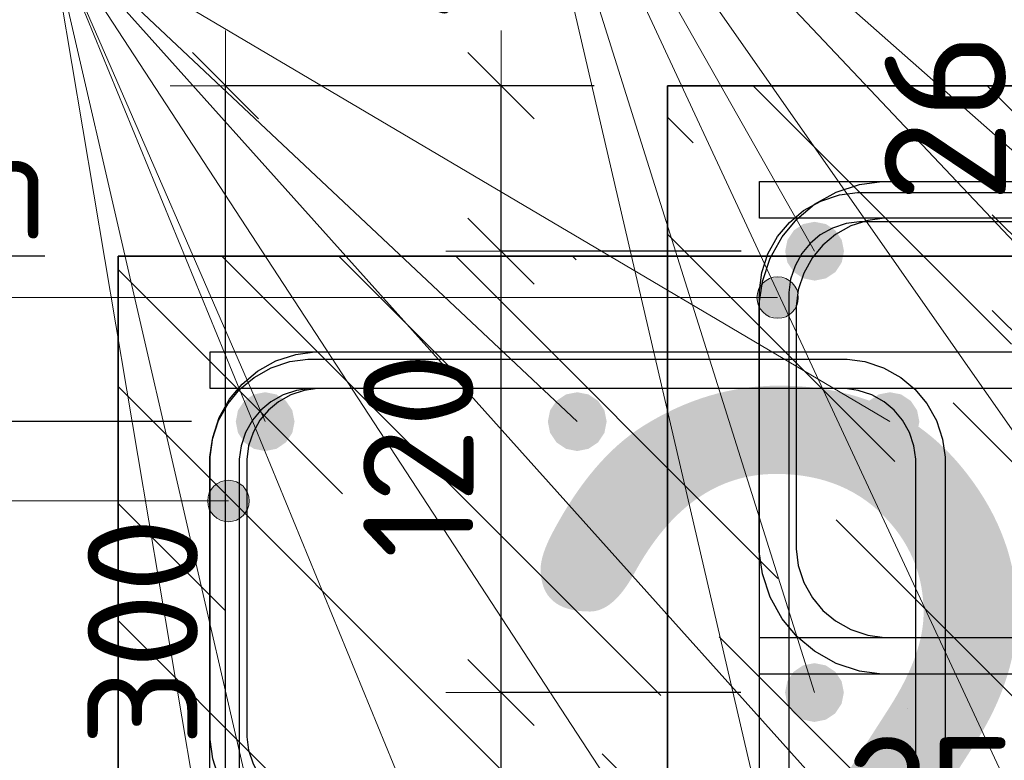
# Model space of a CAD drawing. Header units: metres. Extents: x -38 to 98, y -15 to 21.
# Tile 95 of 147: x 72.099 to 72.367, y 6.495 to 6.696. Entities that reach past the tile are written whole.
import ezdxf

# ---------------------------------------------------------------- set-up
doc = ezdxf.new("R2010")
doc.units = ezdxf.units.M
doc.header["$PDMODE"] = 65
for name, color, linetype, lineweight in [('XR$3$Арм. стержнями верхней зоны', 180, 'Continuous', 35), ('XR$3$Арм. стержнями нижней зоны', 180, 'Continuous', 35), ('XR$3$Арм.стержн. Арматура края', 96, 'Continuous', 35), ('XR$3$Арм.стержн. Хомут', 240, 'Continuous', 35), ('XR$3$Арм.стержн.горизонт. 1', 180, 'Continuous', 35), ('XR$3$Размерная линия (1)', 7, 'Continuous', 13), ('XR$3$Размерная линия_ общее', 7, 'Continuous', 13), ('XR$4$Текст_ примечание', 7, 'Continuous', 13), ('XR$5$Арм. стержнями верхней зоны', 180, 'Continuous', 35), ('XR$5$Арм.стержн. Арматура края', 96, 'Continuous', 35), ('XR$5$Арм.стержн. Хомут', 240, 'Continuous', 35), ('XR$5$Арм.стержн.горизонт. 1', 180, 'Continuous', 35), ('XR$5$Размерная линия (1)', 7, 'Continuous', 13), ('XR$5$Размерная линия_ общее', 7, 'Continuous', 13)]:
    doc.layers.add(name, color=color, linetype=linetype, lineweight=lineweight)
doc.styles.add('ISOCPEUR', font='txt')
doc.dimstyles.new('DIMSTYLE_10', dxfattribs={"dimtxt": 0.03, "dimasz": 0.03, "dimexe": 0, "dimexo": 0, "dimgap": 0.015, "dimtad": 2, "dimdec": 0, "dimlfac": 1000, "dimrnd": 1, "dimzin": 12, "dimdsep": 46, "dimtxsty": 'ISOCPEUR', "dimblk1": 'ALL_ML_STRICH', "dimblk2": 'ALL_ML_STRICH', "dimsah": 1, "dimcen": 0, "dimclrd": 7, "dimclre": 256, "dimclrt": 7, "dimadec": 0, "dimazin": 0, "dimtfac": 1, "dimtdec": 0, "dimtix": 1, "dimtmove": 2, "dimatfit": 3, "dimfxl": 0, "dimtzin": 0, "dimlwd": 0, "dimlwe": -3, "dimarcsym": 0})
doc.dimstyles.new('DIMSTYLE_11', dxfattribs={"dimtxt": 0.033, "dimasz": 0.0375, "dimexe": 0, "dimexo": 0, "dimgap": 0.0165, "dimtad": 2, "dimdec": 0, "dimlfac": 1000, "dimrnd": 1, "dimzin": 12, "dimdsep": 46, "dimtxsty": 'ISOCPEUR', "dimblk1": 'ALL_ML_STRICH', "dimblk2": 'ALL_ML_STRICH', "dimsah": 1, "dimcen": 0, "dimclrd": 7, "dimclre": 256, "dimclrt": 7, "dimadec": 0, "dimazin": 0, "dimtfac": 1, "dimtdec": 0, "dimtix": 1, "dimtmove": 2, "dimatfit": 3, "dimfxl": 0, "dimtvp": 1.2, "dimtzin": 0, "dimlwd": 0, "dimlwe": -3, "dimarcsym": 0})
doc.dimstyles.new('DIMSTYLE_12', dxfattribs={"dimtxt": 0.03, "dimasz": 0.03, "dimexe": 0, "dimexo": 0, "dimgap": 0.015, "dimtad": 2, "dimdec": 0, "dimlfac": 1000, "dimrnd": 1, "dimzin": 12, "dimdsep": 46, "dimtxsty": 'ISOCPEUR', "dimblk1": 'ALL_ML_STRICH', "dimblk2": 'ALL_ML_STRICH', "dimsah": 1, "dimcen": 0, "dimclrd": 7, "dimclre": 256, "dimclrt": 7, "dimadec": 0, "dimazin": 0, "dimtfac": 1, "dimtdec": 0, "dimtix": 1, "dimtmove": 2, "dimatfit": 3, "dimfxl": 0, "dimtzin": 0, "dimlwd": 0, "dimlwe": -3, "dimarcsym": 0})
doc.dimstyles.new('DIMSTYLE_14', dxfattribs={"dimtxt": 0.03, "dimasz": 0.03, "dimexe": 0, "dimexo": 0, "dimgap": 0.015, "dimtad": 2, "dimdec": 0, "dimlfac": 1000, "dimrnd": 1, "dimzin": 12, "dimdsep": 46, "dimtxsty": 'ISOCPEUR', "dimblk1": 'ALL_ML_STRICH', "dimblk2": 'ALL_ML_STRICH', "dimsah": 1, "dimcen": 0, "dimclrd": 7, "dimclre": 256, "dimclrt": 7, "dimadec": 0, "dimazin": 0, "dimtfac": 1, "dimtdec": 0, "dimtix": 1, "dimtmove": 2, "dimatfit": 3, "dimfxl": 0, "dimtvp": 1.2, "dimtzin": 0, "dimlwd": 0, "dimlwe": -3, "dimarcsym": 0})
doc.dimstyles.new('DIMSTYLE_9', dxfattribs={"dimtxt": 0.033, "dimasz": 0.0375, "dimexe": 0, "dimexo": 0, "dimgap": 0.0165, "dimtad": 2, "dimdec": 0, "dimlfac": 1000, "dimrnd": 1, "dimzin": 12, "dimdsep": 46, "dimtxsty": 'ISOCPEUR', "dimblk1": 'ALL_ML_STRICH', "dimblk2": 'ALL_ML_STRICH', "dimsah": 1, "dimcen": 0, "dimclrd": 7, "dimclre": 256, "dimclrt": 7, "dimadec": 0, "dimazin": 0, "dimtfac": 1, "dimtdec": 0, "dimtix": 1, "dimtmove": 2, "dimatfit": 3, "dimfxl": 0, "dimtvp": 1.2, "dimtzin": 0, "dimlwd": 0, "dimlwe": -3, "dimarcsym": 0})
pattern_1 = [(135, (0, 0), (-0.031819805, -0.031819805), [0.4, -0.05, 0, -0.05]), (135, (-0.01591, -0.01591), (-0.031819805, -0.031819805), [0.8, -0.1, 0.1, -0.1])]

# ---------------------------------------------------------------- blocks, each defined once
blk = doc.blocks.new('ALL_ML_STRICH')
at = {"color": 0, "linetype": 'ByBlock', "lineweight": -2}
for p, q in [((0, -0.5), (0, 0.5)), ((-0.3, -0.3), (0.3, 0.3)), ((-1, 0), (0.5, 0))]:
    blk.add_line(p, q, dxfattribs=at)
blk = doc.blocks.new('*D68')
at = {"layer": 'DEFPOINTS', "color": 7, "linetype": 'Continuous', "lineweight": 13, "transparency": 33554687}
for p in [(72.27526, 6.46063), (72.27526, 6.42564), (72.30026, 6.42064)]:
    blk.add_point(p, dxfattribs=at)
at = {"layer": 'XR$3$Размерная линия_ общее', "color": 253, "linetype": 'Continuous', "lineweight": -2, "true_color": 0xa0a0a0, "transparency": 33554687}
for p, q in [((72.27526, 6.44564), (72.27526, 6.46063)), ((72.30026, 6.44064), (72.30026, 6.46063))]:
    blk.add_line(p, q, dxfattribs=at)
at = {"layer": 'XR$3$Размерная линия_ общее', "color": 7, "linetype": 'Continuous', "lineweight": -2, "transparency": 33554687}
blk.add_line((72.27526, 6.46063), (72.30026, 6.46063), dxfattribs=at)
at = {"layer": 'XR$3$Размерная линия_ общее', "color": 7, "linetype": 'Continuous', "lineweight": 13, "transparency": 33554687, "xscale": 0.0375, "yscale": 0.0375, "zscale": 0.0375, "rotation": 180}
blk.add_blockref('ALL_ML_STRICH', (72.27526, 6.46063), dxfattribs=at)
at = {"layer": 'XR$3$Размерная линия_ общее', "color": 7, "linetype": 'Continuous', "lineweight": 13, "transparency": 33554687, "xscale": 0.0375, "yscale": 0.0375, "zscale": 0.0375}
blk.add_blockref('ALL_ML_STRICH', (72.30026, 6.46063), dxfattribs=at)
at = {"layer": 'XR$3$Размерная линия_ общее', "color": 7, "linetype": 'Continuous', "lineweight": 13, "transparency": 33554687, "insert": (72.34699, 6.48463), "char_height": 0.033, "width": 0.066, "attachment_point": 5, "style": 'ISOCPEUR'}
blk.add_mtext('\\A1;{25}', dxfattribs=at)
at = {"layer": 'XR$3$Размерная линия_ общее', "color": 7, "linetype": 'Continuous', "lineweight": 13, "transparency": 33554687, "insert": (72.32004, 6.46042), "char_height": 0.027, "width": 0.00135, "attachment_point": 1, "line_spacing_factor": 0.60241, "style": 'ISOCPEUR'}
blk.add_mtext('з.с.', dxfattribs=at)
blk = doc.blocks.new('*D69')
at = {"layer": 'DEFPOINTS', "color": 7, "linetype": 'Continuous', "lineweight": 13, "transparency": 33554687}
for p in [(72.2753, 6.67826), (72.15496, 6.37826), (72.27526, 6.37826)]:
    blk.add_point(p, dxfattribs=at)
at = {"layer": 'XR$3$Размерная линия (1)', "color": 9, "linetype": 'Continuous', "lineweight": -2, "true_color": 0xc7c7c7, "transparency": 33554687}
for p, q in [((72.2553, 6.67826), (72.15496, 6.67826)), ((72.25526, 6.37826), (72.15496, 6.37826))]:
    blk.add_line(p, q, dxfattribs=at)
at = {"layer": 'XR$3$Размерная линия (1)', "color": 7, "linetype": 'Continuous', "lineweight": -2, "transparency": 33554687}
blk.add_line((72.15496, 6.37826), (72.15496, 6.67826), dxfattribs=at)
at = {"layer": 'XR$3$Размерная линия (1)', "color": 7, "linetype": 'Continuous', "lineweight": 13, "transparency": 33554687, "xscale": 0.03, "yscale": 0.03, "zscale": 0.03}
for p, rotation in [((72.15496, 6.67826), 90), ((72.15496, 6.37826), 270)]:
    blk.add_blockref('ALL_ML_STRICH', p, dxfattribs=dict(at, rotation=rotation))
at = {"layer": 'XR$3$Размерная линия (1)', "color": 7, "linetype": 'Continuous', "lineweight": 13, "transparency": 33554687, "insert": (72.13246, 6.52976), "char_height": 0.03, "width": 0.09, "attachment_point": 5, "rotation": 90, "style": 'ISOCPEUR'}
blk.add_mtext('\\A1;{300}', dxfattribs=at)
blk = doc.blocks.new('*D145')
at = {"layer": 'DEFPOINTS', "color": 7, "linetype": 'Continuous', "lineweight": 13, "transparency": 33554687}
for p in [(72.31523, 6.51326), (72.22996, 6.41826), (72.31523, 6.41826)]:
    blk.add_point(p, dxfattribs=at)
at = {"layer": 'XR$3$Размерная линия (1)', "color": 9, "linetype": 'Continuous', "lineweight": -2, "true_color": 0xc7c7c7, "transparency": 33554687}
for p, q in [((72.29523, 6.51326), (72.22996, 6.51326)), ((72.29523, 6.41826), (72.22996, 6.41826))]:
    blk.add_line(p, q, dxfattribs=at)
at = {"layer": 'XR$3$Размерная линия (1)', "color": 7, "linetype": 'Continuous', "lineweight": -2, "transparency": 33554687}
blk.add_line((72.22996, 6.41826), (72.22996, 6.51326), dxfattribs=at)
at = {"layer": 'XR$3$Размерная линия (1)', "color": 7, "linetype": 'Continuous', "lineweight": 13, "transparency": 33554687, "xscale": 0.03, "yscale": 0.03, "zscale": 0.03}
for p, rotation in [((72.22996, 6.51326), 90), ((72.22996, 6.41826), 270)]:
    blk.add_blockref('ALL_ML_STRICH', p, dxfattribs=dict(at, rotation=rotation))
at = {"layer": 'XR$3$Размерная линия (1)', "color": 7, "linetype": 'Continuous', "lineweight": 13, "transparency": 33554687, "insert": (72.20746, 6.46726), "char_height": 0.03, "width": 0.06, "attachment_point": 5, "rotation": 90, "style": 'ISOCPEUR'}
blk.add_mtext('\\A1;{95}', dxfattribs=at)
blk = doc.blocks.new('*D146')
at = {"layer": 'DEFPOINTS', "color": 7, "linetype": 'Continuous', "lineweight": 13, "transparency": 33554687}
for p in [(72.31526, 6.63326), (72.22996, 6.51326), (72.31523, 6.51326)]:
    blk.add_point(p, dxfattribs=at)
at = {"layer": 'XR$3$Размерная линия (1)', "color": 9, "linetype": 'Continuous', "lineweight": -2, "true_color": 0xc7c7c7, "transparency": 33554687}
for p, q in [((72.29526, 6.63326), (72.22996, 6.63326)), ((72.29523, 6.51326), (72.22996, 6.51326))]:
    blk.add_line(p, q, dxfattribs=at)
at = {"layer": 'XR$3$Размерная линия (1)', "color": 7, "linetype": 'Continuous', "lineweight": -2, "transparency": 33554687}
blk.add_line((72.22996, 6.51326), (72.22996, 6.63326), dxfattribs=at)
at = {"layer": 'XR$3$Размерная линия (1)', "color": 7, "linetype": 'Continuous', "lineweight": 13, "transparency": 33554687, "xscale": 0.03, "yscale": 0.03, "zscale": 0.03}
for p, rotation in [((72.22996, 6.63326), 90), ((72.22996, 6.51326), 270)]:
    blk.add_blockref('ALL_ML_STRICH', p, dxfattribs=dict(at, rotation=rotation))
at = {"layer": 'XR$3$Размерная линия (1)', "color": 7, "linetype": 'Continuous', "lineweight": 13, "transparency": 33554687, "insert": (72.20746, 6.57776), "char_height": 0.03, "width": 0.09, "attachment_point": 5, "rotation": 90, "style": 'ISOCPEUR'}
blk.add_mtext('\\A1;{120}', dxfattribs=at)
blk = doc.blocks.new('*D147')
at = {"layer": 'DEFPOINTS', "color": 7, "linetype": 'Continuous', "lineweight": 13, "transparency": 33554687}
for p in [(72.27526, 6.67826), (72.22996, 6.63326), (72.31526, 6.63326)]:
    blk.add_point(p, dxfattribs=at)
at = {"layer": 'XR$3$Размерная линия (1)', "color": 9, "linetype": 'Continuous', "lineweight": -2, "true_color": 0xc7c7c7, "transparency": 33554687}
for p, q in [((72.25526, 6.67826), (72.22996, 6.67826)), ((72.29526, 6.63326), (72.22996, 6.63326))]:
    blk.add_line(p, q, dxfattribs=at)
at = {"layer": 'XR$3$Размерная линия (1)', "color": 7, "linetype": 'Continuous', "lineweight": -2, "transparency": 33554687}
blk.add_line((72.22996, 6.63326), (72.22996, 6.67826), dxfattribs=at)
at = {"layer": 'XR$3$Размерная линия (1)', "color": 7, "linetype": 'Continuous', "lineweight": 13, "transparency": 33554687, "xscale": 0.03, "yscale": 0.03, "zscale": 0.03}
for p, rotation in [((72.22996, 6.67826), 90), ((72.22996, 6.63326), 270)]:
    blk.add_blockref('ALL_ML_STRICH', p, dxfattribs=dict(at, rotation=rotation))
at = {"layer": 'XR$3$Размерная линия (1)', "color": 7, "linetype": 'Continuous', "lineweight": 13, "transparency": 33554687, "insert": (72.20704, 6.71794), "char_height": 0.03, "width": 0.06, "attachment_point": 5, "rotation": 90, "style": 'ISOCPEUR'}
blk.add_mtext('\\A1;{45}', dxfattribs=at)
blk = doc.blocks.new('*D780')
at = {"layer": 'DEFPOINTS', "color": 7, "linetype": 'Continuous', "lineweight": 13, "transparency": 33554687}
for p in [(72.1258, 6.63192), (72.00546, 6.33192), (72.12577, 6.33192)]:
    blk.add_point(p, dxfattribs=at)
at = {"layer": 'XR$5$Размерная линия (1)', "color": 9, "linetype": 'Continuous', "lineweight": -2, "true_color": 0xc7c7c7, "transparency": 33554687}
for p, q in [((72.1058, 6.63192), (72.00546, 6.63192)), ((72.10577, 6.33192), (72.00546, 6.33192))]:
    blk.add_line(p, q, dxfattribs=at)
at = {"layer": 'XR$5$Размерная линия (1)', "color": 7, "linetype": 'Continuous', "lineweight": -2, "transparency": 33554687}
blk.add_line((72.00546, 6.33192), (72.00546, 6.63192), dxfattribs=at)
at = {"layer": 'XR$5$Размерная линия (1)', "color": 7, "linetype": 'Continuous', "lineweight": 13, "transparency": 33554687, "xscale": 0.03, "yscale": 0.03, "zscale": 0.03}
for p, rotation in [((72.00546, 6.63192), 90), ((72.00546, 6.33192), 270)]:
    blk.add_blockref('ALL_ML_STRICH', p, dxfattribs=dict(at, rotation=rotation))
at = {"layer": 'XR$5$Размерная линия (1)', "color": 7, "linetype": 'Continuous', "lineweight": 13, "transparency": 33554687, "insert": (71.98296, 6.48342), "char_height": 0.03, "width": 0.09, "attachment_point": 5, "rotation": 90, "style": 'ISOCPEUR'}
blk.add_mtext('\\A1;{300}', dxfattribs=at)
blk = doc.blocks.new('*D886')
at = {"layer": 'DEFPOINTS', "color": 7, "linetype": 'Continuous', "lineweight": 13, "transparency": 33554687}
for p in [(72.16577, 6.58692), (72.08046, 6.46692), (72.16573, 6.46692)]:
    blk.add_point(p, dxfattribs=at)
at = {"layer": 'XR$5$Размерная линия (1)', "color": 9, "linetype": 'Continuous', "lineweight": -2, "true_color": 0xc7c7c7, "transparency": 33554687}
for p, q in [((72.14577, 6.58692), (72.08046, 6.58692)), ((72.14573, 6.46692), (72.08046, 6.46692))]:
    blk.add_line(p, q, dxfattribs=at)
at = {"layer": 'XR$5$Размерная линия (1)', "color": 7, "linetype": 'Continuous', "lineweight": -2, "transparency": 33554687}
blk.add_line((72.08046, 6.46692), (72.08046, 6.58692), dxfattribs=at)
at = {"layer": 'XR$5$Размерная линия (1)', "color": 7, "linetype": 'Continuous', "lineweight": 13, "transparency": 33554687, "xscale": 0.03, "yscale": 0.03, "zscale": 0.03}
for p, rotation in [((72.08046, 6.58692), 90), ((72.08046, 6.46692), 270)]:
    blk.add_blockref('ALL_ML_STRICH', p, dxfattribs=dict(at, rotation=rotation))
at = {"layer": 'XR$5$Размерная линия (1)', "color": 7, "linetype": 'Continuous', "lineweight": 13, "transparency": 33554687, "insert": (72.05796, 6.53142), "char_height": 0.03, "width": 0.09, "attachment_point": 5, "rotation": 90, "style": 'ISOCPEUR'}
blk.add_mtext('\\A1;{120}', dxfattribs=at)
blk = doc.blocks.new('*D887')
at = {"layer": 'DEFPOINTS', "color": 7, "linetype": 'Continuous', "lineweight": 13, "transparency": 33554687}
for p in [(72.12577, 6.63192), (72.08046, 6.58692), (72.16577, 6.58692)]:
    blk.add_point(p, dxfattribs=at)
at = {"layer": 'XR$5$Размерная линия (1)', "color": 9, "linetype": 'Continuous', "lineweight": -2, "true_color": 0xc7c7c7, "transparency": 33554687}
for p, q in [((72.10577, 6.63192), (72.08046, 6.63192)), ((72.14577, 6.58692), (72.08046, 6.58692))]:
    blk.add_line(p, q, dxfattribs=at)
at = {"layer": 'XR$5$Размерная линия (1)', "color": 7, "linetype": 'Continuous', "lineweight": -2, "transparency": 33554687}
blk.add_line((72.08046, 6.58692), (72.08046, 6.63192), dxfattribs=at)
at = {"layer": 'XR$5$Размерная линия (1)', "color": 7, "linetype": 'Continuous', "lineweight": 13, "transparency": 33554687, "xscale": 0.03, "yscale": 0.03, "zscale": 0.03}
for p, rotation in [((72.08046, 6.63192), 90), ((72.08046, 6.58692), 270)]:
    blk.add_blockref('ALL_ML_STRICH', p, dxfattribs=dict(at, rotation=rotation))
at = {"layer": 'XR$5$Размерная линия (1)', "color": 7, "linetype": 'Continuous', "lineweight": 13, "transparency": 33554687, "insert": (72.05806, 6.67421), "char_height": 0.03, "width": 0.06, "attachment_point": 5, "rotation": 90, "style": 'ISOCPEUR'}
blk.add_mtext('\\A1;{45}', dxfattribs=at)
blk = doc.blocks.new('*D899')
at = {"layer": 'DEFPOINTS', "color": 7, "linetype": 'Continuous', "lineweight": 13, "transparency": 33554687}
for p in [(72.33484, 6.63192), (72.33484, 6.60592), (72.37482, 6.60592)]:
    blk.add_point(p, dxfattribs=at)
at = {"layer": 'XR$5$Размерная линия_ общее', "color": 253, "linetype": 'Continuous', "lineweight": -2, "true_color": 0xa0a0a0, "transparency": 33554687}
for p, q in [((72.35484, 6.63192), (72.37482, 6.63192)), ((72.35484, 6.60592), (72.37482, 6.60592))]:
    blk.add_line(p, q, dxfattribs=at)
at = {"layer": 'XR$5$Размерная линия_ общее', "color": 7, "linetype": 'Continuous', "lineweight": -2, "transparency": 33554687}
blk.add_line((72.37482, 6.60592), (72.37482, 6.63192), dxfattribs=at)
at = {"layer": 'XR$5$Размерная линия_ общее', "color": 7, "linetype": 'Continuous', "lineweight": 13, "transparency": 33554687, "xscale": 0.0375, "yscale": 0.0375, "zscale": 0.0375}
for p, rotation in [((72.37482, 6.63192), 90), ((72.37482, 6.60592), 270)]:
    blk.add_blockref('ALL_ML_STRICH', p, dxfattribs=dict(at, rotation=rotation))
at = {"layer": 'XR$5$Размерная линия_ общее', "color": 7, "linetype": 'Continuous', "lineweight": 13, "transparency": 33554687, "insert": (72.37436, 6.64929), "char_height": 0.027, "width": 0.00135, "attachment_point": 1, "rotation": 90, "line_spacing_factor": 0.60241, "style": 'ISOCPEUR'}
blk.add_mtext('з.с.', dxfattribs=at)
at = {"layer": 'XR$5$Размерная линия_ общее', "color": 7, "linetype": 'Continuous', "lineweight": 13, "transparency": 33554687, "insert": (72.35082, 6.66965), "char_height": 0.033, "width": 0.066, "attachment_point": 5, "rotation": 90, "style": 'ISOCPEUR'}
blk.add_mtext('\\A1;{26}', dxfattribs=at)

msp = doc.modelspace()

# ---------------------------------------------------------------- hatches: boundary and pattern name
at = {"linetype": 'Continuous', "lineweight": 25, "transparency": 33554687}
h = msp.add_hatch(dxfattribs=at)
h.set_pattern_fill('__________540', scale=0.015, style=0, pattern_type=2)
h.set_pattern_definition(pattern_1)
h.paths.add_polyline_path([(72.52526, 6.67826), (72.27526, 6.67826), (72.27526, 6.37826), (72.52526, 6.37826)], flags=0)
h = msp.add_hatch(dxfattribs=at)
h.set_pattern_fill('__________540', scale=0.015, style=0, pattern_type=2)
h.set_pattern_definition(pattern_1)
h.paths.add_polyline_path([(72.37577, 6.43192), (72.12578, 6.43192), (72.12578, 6.63192), (72.12577, 6.63192), (72.12577, 6.33192), (72.37577, 6.33192)], flags=0)
at = {"linetype": 'Continuous', "lineweight": 13, "transparency": 33554687}
h = msp.add_hatch(dxfattribs=at)
h.set_pattern_fill('__________540', scale=0.015, style=0, pattern_type=2)
h.set_pattern_definition(pattern_1)
h.paths.add_polyline_path([(72.12578, 6.63192), (72.12578, 6.43192), (72.57861, 6.43192), (72.57861, 6.63192)], flags=0)
at = {"layer": 'XR$3$Арм.стержн. Арматура края', "linetype": 'Continuous', "lineweight": 13, "transparency": 33554687}
for points in [[(72.30037, 6.62347), (72.30239, 6.61582), (72.30239, 6.62549)], [(72.30239, 6.62549), (72.30521, 6.61503), (72.30521, 6.62628)], [(72.30239, 6.62549), (72.30239, 6.61582), (72.30521, 6.61503)], [(72.30521, 6.62628), (72.30521, 6.61503), (72.30802, 6.61582)], [(72.30521, 6.62628), (72.30802, 6.61582), (72.30802, 6.62549)], [(72.30802, 6.62549), (72.30802, 6.61582), (72.31004, 6.61784)], [(72.30802, 6.62549), (72.31004, 6.61784), (72.31004, 6.62347)], [(72.30037, 6.61784), (72.30037, 6.62347), (72.29958, 6.62065)], [(72.30037, 6.62347), (72.30037, 6.61784), (72.30239, 6.61582)], [(72.31004, 6.62347), (72.31004, 6.61784), (72.31083, 6.62065)]]:
    msp.add_hatch(color=7, dxfattribs=at).paths.add_polyline_path(points)
at = {"layer": 'XR$3$Арм.стержн.горизонт. 1', "linetype": 'Continuous', "lineweight": 50, "transparency": 33554687}
for points in [[(72.32326, 6.63326), (72.32265, 6.63632), (72.32092, 6.63892), (72.31833, 6.64065), (72.31526, 6.64126), (72.3122, 6.64065), (72.30961, 6.63892), (72.30787, 6.63632), (72.30726, 6.63326), (72.30787, 6.6302), (72.30961, 6.6276), (72.3122, 6.62587), (72.31526, 6.62526), (72.31833, 6.62587), (72.32092, 6.6276), (72.32265, 6.6302)], [(72.32323, 6.51326), (72.32262, 6.51632), (72.32088, 6.51892), (72.31829, 6.52065), (72.31523, 6.52126), (72.31216, 6.52065), (72.30957, 6.51892), (72.30783, 6.51632), (72.30723, 6.51326), (72.30783, 6.5102), (72.30957, 6.5076), (72.31216, 6.50587), (72.31523, 6.50526), (72.31829, 6.50587), (72.32088, 6.5076), (72.32262, 6.5102)]]:
    msp.add_hatch(color=7, dxfattribs=at).paths.add_polyline_path(points)
at = {"layer": 'XR$5$Арм.стержн. Арматура края', "linetype": 'Continuous', "lineweight": 13, "transparency": 33554687}
for points in [[(72.15093, 6.56816), (72.15295, 6.56051), (72.15295, 6.57019)], [(72.15295, 6.57019), (72.15577, 6.55972), (72.15577, 6.57097)], [(72.15295, 6.57019), (72.15295, 6.56051), (72.15577, 6.55972)], [(72.15577, 6.57097), (72.15577, 6.55972), (72.15858, 6.56051)], [(72.15577, 6.57097), (72.15858, 6.56051), (72.15858, 6.57019)], [(72.15858, 6.57019), (72.15858, 6.56051), (72.1606, 6.56254)], [(72.15858, 6.57019), (72.1606, 6.56254), (72.1606, 6.56816)], [(72.15093, 6.56254), (72.15093, 6.56816), (72.15014, 6.56535)], [(72.15093, 6.56816), (72.15093, 6.56254), (72.15295, 6.56051)], [(72.1606, 6.56816), (72.1606, 6.56254), (72.16139, 6.56535)]]:
    msp.add_hatch(color=7, dxfattribs=at).paths.add_polyline_path(points)
at = {"layer": 'XR$5$Арм.стержн.горизонт. 1', "linetype": 'Continuous', "lineweight": 50, "transparency": 33554687}
for points in [[(72.17377, 6.58692), (72.17316, 6.58999), (72.17142, 6.59258), (72.16883, 6.59432), (72.16577, 6.59492), (72.1627, 6.59432), (72.16011, 6.59258), (72.15838, 6.58999), (72.15777, 6.58692), (72.15838, 6.58386), (72.16011, 6.58127), (72.1627, 6.57953), (72.16577, 6.57892), (72.16883, 6.57953), (72.17142, 6.58127), (72.17316, 6.58386)], [(72.25869, 6.58692), (72.25808, 6.58999), (72.25635, 6.59258), (72.25375, 6.59432), (72.25069, 6.59492), (72.24763, 6.59432), (72.24503, 6.59258), (72.2433, 6.58999), (72.24269, 6.58692), (72.2433, 6.58386), (72.24503, 6.58127), (72.24763, 6.57953), (72.25069, 6.57892), (72.25375, 6.57953), (72.25635, 6.58127), (72.25808, 6.58386)], [(72.34377, 6.58692), (72.34316, 6.58999), (72.34142, 6.59258), (72.33883, 6.59432), (72.33577, 6.59492), (72.33271, 6.59432), (72.33011, 6.59258), (72.32838, 6.58999), (72.32777, 6.58692), (72.32838, 6.58386), (72.33011, 6.58127), (72.33271, 6.57953), (72.33577, 6.57892), (72.33883, 6.57953), (72.34142, 6.58127), (72.34316, 6.58386)]]:
    msp.add_hatch(color=7, dxfattribs=at).paths.add_polyline_path(points)

# ---------------------------------------------------------------- linework, layer by layer
at = {"color": 7, "linetype": 'Continuous', "lineweight": 35, "transparency": 33554687}
for p, q in [((72.27526, 6.67826), (72.27526, 6.37826)), ((72.52526, 6.67826), (72.27526, 6.67826)), ((72.12577, 6.63192), (72.12577, 6.33192)), ((72.12578, 6.63192), (72.12577, 6.63192)), ((72.57861, 6.63192), (72.12578, 6.63192))]:
    msp.add_line(p, q, dxfattribs=at)
at = {"layer": 'XR$3$Арм. стержнями верхней зоны', "color": 4, "linetype": 'Continuous', "lineweight": 25, "transparency": 33554687}
msp.add_lwpolyline([(72.30026, 6.65226), (72.66223, 6.65226), (72.66223, 6.64226), (72.30026, 6.64226), (72.30026, 6.65226)], dxfattribs=at)
at = {"layer": 'XR$3$Арм. стержнями нижней зоны', "color": 4, "linetype": 'Continuous', "lineweight": 25, "transparency": 33554687}
msp.add_lwpolyline([(72.30026, 6.52826), (72.66223, 6.52826), (72.66223, 6.51826), (72.30026, 6.51826), (72.30026, 6.52826)], dxfattribs=at)
at = {"layer": 'XR$3$Арм.стержн. Арматура края', "color": 7, "linetype": 'Continuous', "lineweight": 13, "transparency": 33554687}
for p, q in [((72.30521, 6.62628), (72.30521, 6.62628)), ((71.85659, 6.62065), (72.16359, 6.62065)), ((72.16359, 6.62065), (72.30521, 6.62065)), ((72.29958, 6.62065), (72.29958, 6.62065)), ((72.31083, 6.62065), (72.31083, 6.62065)), ((72.30521, 6.61503), (72.30521, 6.61503))]:
    msp.add_line(p, q, dxfattribs=at)
at = {"layer": 'XR$3$Арм.стержн. Арматура края', "color": 4, "linetype": 'Continuous', "lineweight": 25, "transparency": 33554687}
for points in [[(72.66223, 6.51826), (72.33355, 6.51826), (72.32745, 6.51911), (72.3211, 6.5212), (72.31526, 6.52448), (72.31044, 6.5285), (72.30642, 6.53331), (72.30315, 6.53916), (72.30106, 6.54551), (72.30021, 6.55161), (72.30021, 6.61891), (72.30106, 6.62501), (72.30315, 6.63136), (72.30642, 6.63721), (72.31044, 6.64202), (72.31526, 6.64604), (72.3211, 6.64932), (72.32745, 6.65141), (72.33355, 6.65226), (72.66223, 6.65226)], [(72.66223, 6.64226), (72.33425, 6.64226), (72.32973, 6.64163), (72.32515, 6.64012), (72.32095, 6.63777), (72.31754, 6.63492), (72.31469, 6.63151), (72.31234, 6.62732), (72.31084, 6.62274), (72.31021, 6.61822), (72.31021, 6.5523), (72.31084, 6.54778), (72.31234, 6.5432), (72.31469, 6.53901), (72.31754, 6.5356), (72.32095, 6.53275), (72.32515, 6.5304), (72.32973, 6.52889), (72.33425, 6.52826), (72.66223, 6.52826)]]:
    msp.add_lwpolyline(points, dxfattribs=at)
at = {"layer": 'XR$3$Арм.стержн. Арматура края', "color": 7, "linetype": 'Continuous', "lineweight": 13, "transparency": 33554687}
msp.add_circle((72.30521, 6.62065), 0.00563, dxfattribs=at)
at = {"layer": 'XR$3$Арм.стержн. Хомут', "color": 40, "linetype": 'Continuous', "lineweight": 25, "transparency": 33554687}
for points in [[(72.30023, 6.42994), (72.30023, 6.62258), (72.30091, 6.62746), (72.30258, 6.63254), (72.3052, 6.63722), (72.30842, 6.64107), (72.31227, 6.64429), (72.31694, 6.64691), (72.32202, 6.64858), (72.3269, 6.64926), (72.47359, 6.64926)], [(72.30023, 6.42994), (72.30023, 6.62258), (72.30091, 6.62746), (72.30258, 6.63254), (72.3052, 6.63722), (72.30842, 6.64107), (72.31227, 6.64429), (72.31694, 6.64691), (72.32202, 6.64858), (72.3269, 6.64926), (72.47359, 6.64926)], [(72.47303, 6.64126), (72.32746, 6.64126), (72.32384, 6.64076), (72.32018, 6.63955), (72.31682, 6.63767), (72.3141, 6.63539), (72.31182, 6.63266), (72.30994, 6.62931), (72.30873, 6.62564), (72.30823, 6.62203), (72.30823, 6.43049)], [(72.47303, 6.64126), (72.32746, 6.64126), (72.32384, 6.64076), (72.32018, 6.63955), (72.31682, 6.63767), (72.3141, 6.63539), (72.31182, 6.63266), (72.30994, 6.62931), (72.30873, 6.62564), (72.30823, 6.62203), (72.30823, 6.43049)]]:
    msp.add_lwpolyline(points, dxfattribs=at)
at = {"layer": 'XR$3$Арм.стержн.горизонт. 1', "color": 7, "linetype": 'Continuous', "lineweight": 13, "transparency": 33554687}
for q in [(72.4853, 6.41826), (72.40023, 6.41826), (72.4853, 6.51326), (72.31523, 6.41826), (72.31523, 6.51326), (72.31526, 6.63326), (72.40019, 6.63326)]:
    msp.add_line((72.23031, 6.78305), q, dxfattribs=at)
at = {"layer": 'XR$5$Арм. стержнями верхней зоны', "color": 4, "linetype": 'Continuous', "lineweight": 25, "transparency": 33554687}
msp.add_lwpolyline([(72.15077, 6.60592), (72.58361, 6.60592), (72.58361, 6.59592), (72.15077, 6.59592), (72.15077, 6.60592)], dxfattribs=at)
at = {"layer": 'XR$5$Арм.стержн. Арматура края', "color": 7, "linetype": 'Continuous', "lineweight": 13, "transparency": 33554687}
for p, q in [((72.15577, 6.57097), (72.15577, 6.57097)), ((71.97267, 6.56535), (72.15577, 6.56535)), ((72.15014, 6.56535), (72.15014, 6.56535)), ((72.16139, 6.56535), (72.16139, 6.56535)), ((72.15577, 6.55972), (72.15577, 6.55972))]:
    msp.add_line(p, q, dxfattribs=at)
at = {"layer": 'XR$5$Арм.стержн. Арматура края', "color": 4, "linetype": 'Continuous', "lineweight": 25, "transparency": 33554687}
for points in [[(72.58361, 6.47192), (72.17933, 6.47192), (72.17412, 6.47265), (72.16868, 6.47444), (72.16367, 6.47725), (72.15954, 6.4807), (72.15609, 6.48482), (72.15329, 6.48983), (72.15149, 6.49527), (72.15077, 6.50049), (72.15077, 6.57736), (72.15149, 6.58258), (72.15329, 6.58801), (72.15609, 6.59302), (72.15954, 6.59715), (72.16367, 6.6006), (72.16868, 6.60341), (72.17412, 6.6052), (72.17933, 6.60592), (72.58361, 6.60592)], [(72.58361, 6.59592), (72.18002, 6.59592), (72.17639, 6.59542), (72.17272, 6.59421), (72.16936, 6.59233), (72.16664, 6.59005), (72.16436, 6.58733), (72.16248, 6.58397), (72.16127, 6.5803), (72.16077, 6.57667), (72.16077, 6.50118), (72.16127, 6.49755), (72.16248, 6.49388), (72.16436, 6.49052), (72.16664, 6.4878), (72.16936, 6.48552), (72.17272, 6.48364), (72.17639, 6.48243), (72.18002, 6.48192), (72.58361, 6.48192)]]:
    msp.add_lwpolyline(points, dxfattribs=at)
at = {"layer": 'XR$5$Арм.стержн. Арматура края', "color": 7, "linetype": 'Continuous', "lineweight": 13, "transparency": 33554687}
msp.add_circle((72.15577, 6.56535), 0.00563, dxfattribs=at)
at = {"layer": 'XR$5$Арм.стержн. Хомут', "color": 40, "linetype": 'Continuous', "lineweight": 25, "transparency": 33554687}
for points in [[(72.15073, 6.37978), (72.15073, 6.57725), (72.15141, 6.58213), (72.15308, 6.58721), (72.1557, 6.59188), (72.15892, 6.59573), (72.16277, 6.59895), (72.16744, 6.60157), (72.17253, 6.60325), (72.17741, 6.60392), (72.32409, 6.60392), (72.32897, 6.60325), (72.33405, 6.60157), (72.33873, 6.59895), (72.34258, 6.59573), (72.34579, 6.59188), (72.34841, 6.58721), (72.35009, 6.58213), (72.35077, 6.57725), (72.35077, 6.3836)], [(72.15073, 6.37978), (72.15073, 6.57725), (72.15141, 6.58213), (72.15308, 6.58721), (72.1557, 6.59188), (72.15892, 6.59573), (72.16277, 6.59895), (72.16744, 6.60157), (72.17253, 6.60325), (72.17741, 6.60392), (72.32409, 6.60392), (72.32897, 6.60325), (72.33405, 6.60157), (72.33873, 6.59895), (72.34258, 6.59573), (72.34579, 6.59188), (72.34841, 6.58721), (72.35009, 6.58213), (72.35077, 6.57725), (72.35077, 6.3836)], [(72.34277, 6.38416), (72.34277, 6.57669), (72.34226, 6.58031), (72.34106, 6.58397), (72.33918, 6.58733), (72.3369, 6.59006), (72.33417, 6.59234), (72.33081, 6.59421), (72.32715, 6.59542), (72.32354, 6.59592), (72.17796, 6.59592), (72.17434, 6.59542), (72.17068, 6.59421), (72.16733, 6.59234), (72.1646, 6.59006), (72.16232, 6.58733), (72.16044, 6.58397), (72.15923, 6.58031), (72.15873, 6.57669), (72.15873, 6.38033)], [(72.34277, 6.38416), (72.34277, 6.57669), (72.34226, 6.58031), (72.34106, 6.58397), (72.33918, 6.58733), (72.3369, 6.59006), (72.33417, 6.59234), (72.33081, 6.59421), (72.32715, 6.59542), (72.32354, 6.59592), (72.17796, 6.59592), (72.17434, 6.59542), (72.17068, 6.59421), (72.16733, 6.59234), (72.1646, 6.59006), (72.16232, 6.58733), (72.16044, 6.58397), (72.15923, 6.58031), (72.15873, 6.57669), (72.15873, 6.38033)]]:
    msp.add_lwpolyline(points, dxfattribs=at)
at = {"layer": 'XR$5$Арм.стержн.горизонт. 1', "color": 7, "linetype": 'Continuous', "lineweight": 13, "transparency": 33554687}
for q in [(72.25073, 6.37192), (72.3358, 6.46692), (72.16573, 6.37192), (72.3358, 6.37192), (72.16577, 6.58692), (72.33577, 6.58692), (72.25069, 6.58692), (72.16573, 6.46692)]:
    msp.add_line((72.10685, 6.72215), q, dxfattribs=at)

# ---------------------------------------------------------------- texts
at = {"layer": 'XR$3$Арм.стержн. Арматура края', "color": 7, "linetype": 'Continuous', "lineweight": 25, "transparency": 33554687, "insert": (71.87659, 6.63665), "char_height": 0.03, "width": 0.2806692, "attachment_point": 7, "style": 'ISOCPEUR'}
msp.add_mtext('\\W0.92;ø10 L=1135mm ', dxfattribs=at)
at = {"layer": 'XR$4$Текст_ примечание', "color": 7, "linetype": 'Continuous', "lineweight": 35, "transparency": 33554687, "insert": (70.35063, 6.34671), "char_height": 0.25, "width": 2.7437149, "attachment_point": 7, "style": 'ISOCPEUR'}
msp.add_mtext('\\W0.96;ГОСТ 34028-2016', dxfattribs=at)

# ---------------------------------------------------------------- dimensions: what is measured, and where the dimension line sits
at = {"layer": 'XR$3$Размерная линия (1)', "color": 7, "linetype": 'Continuous', "lineweight": 13, "transparency": 33554687}
for base, p1, p2, dimstyle, picture, middle in [((72.22996, 6.67826), (72.29526, 6.63326), (72.25526, 6.67826), 'DIMSTYLE_14', '*D147', (72.20704, 6.71794)), ((72.15496, 6.67826), (72.25526, 6.37826), (72.2553, 6.67826), 'DIMSTYLE_10', '*D69', (72.13246, 6.52976)), ((72.22996, 6.63326), (72.29523, 6.51326), (72.29526, 6.63326), 'DIMSTYLE_12', '*D146', (72.20746, 6.57776)), ((72.22996, 6.51326), (72.29523, 6.41826), (72.29523, 6.51326), 'DIMSTYLE_12', '*D145', (72.20746, 6.46726))]:
    dim = msp.add_linear_dim(base=base, p1=p1, p2=p2, angle=90, dimstyle=dimstyle, override={"dimpost": '<>', "dimclrd": 7, "dimclre": 9, "dimclrt": 7, "dimlwd": 0, "dimlwe": 65533}, dxfattribs=at)
    dim.commit()
    dim.dimension.update_dxf_attribs({"geometry": picture, "text_midpoint": middle, "dimtype": 160})
at = {"layer": 'XR$3$Размерная линия_ общее', "color": 7, "linetype": 'Continuous', "lineweight": 13, "transparency": 33554687}
dim = msp.add_linear_dim(base=(72.30026, 6.46063), p1=(72.27526, 6.44564), p2=(72.30026, 6.44064), text='<>\\Xз.с.', dimstyle='DIMSTYLE_9', override={"dimpost": '<>', "dimclrd": 7, "dimclre": 253, "dimclrt": 7, "dimlwd": 0, "dimlwe": 65533}, dxfattribs=at)
dim.commit()
dim.dimension.update_dxf_attribs({"geometry": '*D68', "text_midpoint": (72.34699, 6.48463), "dimtype": 160})
at = {"layer": 'XR$5$Размерная линия (1)', "color": 7, "linetype": 'Continuous', "lineweight": 13, "transparency": 33554687}
for base, p1, p2, dimstyle, picture, middle in [((72.08046, 6.63192), (72.14577, 6.58692), (72.10577, 6.63192), 'DIMSTYLE_14', '*D887', (72.05806, 6.67421)), ((72.00546, 6.63192), (72.10577, 6.33192), (72.1058, 6.63192), 'DIMSTYLE_12', '*D780', (71.98296, 6.48342)), ((72.08046, 6.58692), (72.14573, 6.46692), (72.14577, 6.58692), 'DIMSTYLE_12', '*D886', (72.05796, 6.53142))]:
    dim = msp.add_linear_dim(base=base, p1=p1, p2=p2, angle=90, dimstyle=dimstyle, override={"dimpost": '<>', "dimclrd": 7, "dimclre": 9, "dimclrt": 7, "dimlwd": 0, "dimlwe": 65533}, dxfattribs=at)
    dim.commit()
    dim.dimension.update_dxf_attribs({"geometry": picture, "text_midpoint": middle, "dimtype": 160})
at = {"layer": 'XR$5$Размерная линия_ общее', "color": 7, "linetype": 'Continuous', "lineweight": 13, "transparency": 33554687}
dim = msp.add_linear_dim(base=(72.37482, 6.63192), p1=(72.35484, 6.60592), p2=(72.35484, 6.63192), angle=90, text='<>\\Xз.с.', dimstyle='DIMSTYLE_11', override={"dimpost": '<>', "dimclrd": 7, "dimclre": 253, "dimclrt": 7, "dimlwd": 0, "dimlwe": 65533}, dxfattribs=at)
dim.commit()
dim.dimension.update_dxf_attribs({"geometry": '*D899', "text_midpoint": (72.35082, 6.66965), "dimtype": 160})

doc.saveas('drawing.dxf')
